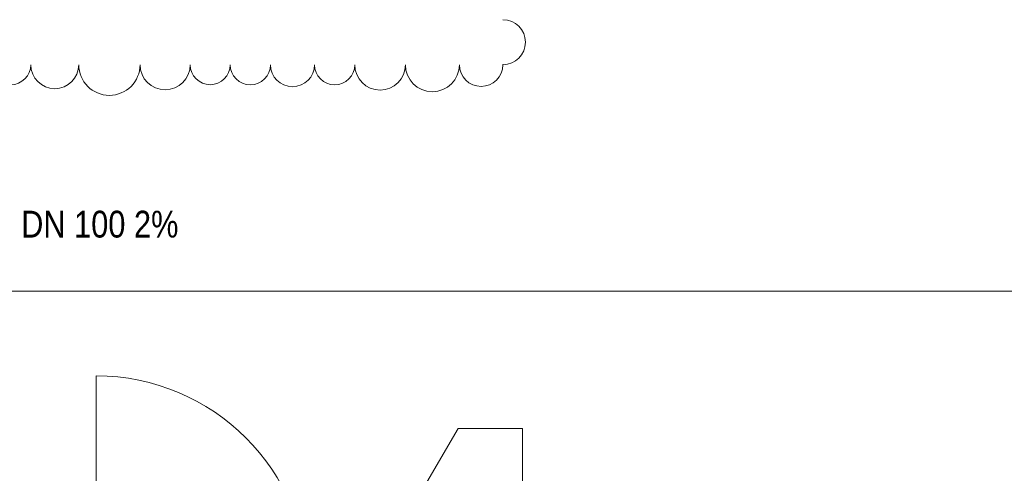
# Model space of a CAD drawing. Header units: metres. Extents: x -80 to 1923, y -189 to 69.
# Tile 146 of 149: x 952.95 to 957.53, y 14.46 to 16.58. Entities that reach past the tile are written whole.
import ezdxf

# ---------------------------------------------------------------- set-up
doc = ezdxf.new("R2010")
doc.units = ezdxf.units.M
doc.header["$MEASUREMENT"] = 0
for name, color, linetype in [('10 Wand außen', 7, 'Continuous'), ('70 Entwässerung_Schmutzwasser', 7, 'Continuous'), ('90 Allgemein Hinweise', 7, 'Continuous')]:
    doc.layers.add(name, color=color, linetype=linetype)
doc.styles.add('ERSTELLTER_STIL_2', font='ARIALN.TTF')
doc.linetypes.add('Schmutzwasserleitung', pattern='A,0,[2,995_ARC_250 PAU_GR+SC_2607011.Shx,S=0.00784,R=0,X=0,Y=0],-0.987778,0', length=0.987778)

# ---------------------------------------------------------------- blocks, each defined once
blk = doc.blocks.new('Blockrahmentür 1-Fl 27_6')
at = {"layer": '10 Wand außen', "color": 7, "linetype": 'Continuous', "lineweight": 13}
for p, q in [((0.4925, 0.01), (0.4925, 0.995)), ((-0.4925, 0.01), (-0.515, 0.01)), ((-0.515, 0.01), (-0.515, 0)), ((-0.515, 0), (-0.505, 0)), ((-0.505, 0), (-0.505, -0.24)), ((-0.4925, -0.01), (-0.4925, 0.01)), ((0.4925, -0.01), (0.4925, 0.01)), ((0.4925, 0.01), (0.515, 0.01)), ((0.515, 0), (0.505, 0)), ((0.505, 0), (0.505, -0.24)), ((0.515, 0.01), (0.515, 0)), ((-0.4675, -0.01), (-0.4925, -0.01)), ((-0.4675, -0.25), (-0.4675, -0.01)), ((0.4675, -0.25), (0.4675, -0.01)), ((0.4675, -0.01), (0.4925, -0.01)), ((-0.505, -0.24), (-0.515, -0.24)), ((-0.515, -0.24), (-0.515, -0.25)), ((-0.515, -0.25), (-0.4675, -0.25)), ((0.515, -0.25), (0.4675, -0.25)), ((0.505, -0.24), (0.515, -0.24)), ((0.515, -0.24), (0.515, -0.25))]:
    blk.add_line(p, q, dxfattribs=at)
at = {"layer": '10 Wand außen', "color": 7, "linetype": 'Continuous', "lineweight": 9}
for p, q in [((-0.505, 0), (-0.505, -0.24)), ((-0.505, 0), (-0.505, -0.24)), ((0.505, 0), (0.505, -0.24)), ((0.505, 0), (0.505, -0.24))]:
    blk.add_line(p, q, dxfattribs=at)
blk.add_arc((0.4925, 0.01), 0.985, 90, 180, dxfattribs=at)

msp = doc.modelspace()

# ---------------------------------------------------------------- linework, layer by layer
at = {"layer": '10 Wand außen', "color": 7, "linetype": 'Continuous', "lineweight": 9, "flags": 128}
for points in [[(954.9925, 14.6719), (954.5545, 13.9219)], [(955.2925, 14.6719), (954.9925, 14.6719)], [(955.2925, 13.9219), (955.2925, 14.6719)]]:
    msp.add_lwpolyline(points, dxfattribs=at)
at = {"layer": '70 Entwässerung_Schmutzwasser', "color": 34, "linetype": 'Schmutzwasserleitung', "lineweight": 18, "true_color": 0xa85100}
msp.add_line((965.2716, 15.3119), (947.9484, 15.3119), dxfattribs=at)
at = {"layer": '90 Allgemein Hinweise', "color": 6, "linetype": 'Continuous', "lineweight": 18}
for centre, radius, start, end in [((955.2005, 16.4723), 0.105, 270, 90), ((952.9095, 16.3673), 0.0933, 180, 0), ((953.1145, 16.3673), 0.1116, 180, 0), ((953.3688, 16.3673), 0.1427, 180, 0), ((953.6282, 16.3673), 0.1167, 180, 0), ((953.838, 16.3673), 0.093, 180, 0), ((954.0248, 16.3673), 0.0938, 180, 0), ((954.221, 16.3673), 0.1024, 180, 0), ((954.4173, 16.3673), 0.0939, 180, 0), ((954.629, 16.3673), 0.1178, 180, 0), ((954.8725, 16.3673), 0.1257, 180, 0), ((955.0993, 16.3673), 0.1012, 180, 0)]:
    msp.add_arc(centre, radius, start, end, dxfattribs=at)
msp.add_point((955.2005, 16.3673), dxfattribs=at)

# ---------------------------------------------------------------- block references
at = {"layer": '10 Wand außen', "color": 7, "linetype": 'Continuous', "lineweight": 13, "xscale": -1}
msp.add_blockref('Blockrahmentür 1-Fl 27_6', (953.8, 13.9219), dxfattribs=at)

# ---------------------------------------------------------------- texts
at = {"layer": '70 Entwässerung_Schmutzwasser', "color": 34, "linetype": 'Continuous', "lineweight": 18, "true_color": 0xa85100, "insert": (953.3241, 15.6867), "char_height": 0.125, "attachment_point": 2, "style": 'ERSTELLTER_STIL_2'}
msp.add_mtext('\\A1;{\\pqc;\\fArial Narrow|b0|i0|c0|p0;\\W1.000000;DN 100^I2%}', dxfattribs=at)

doc.saveas('drawing.dxf')
